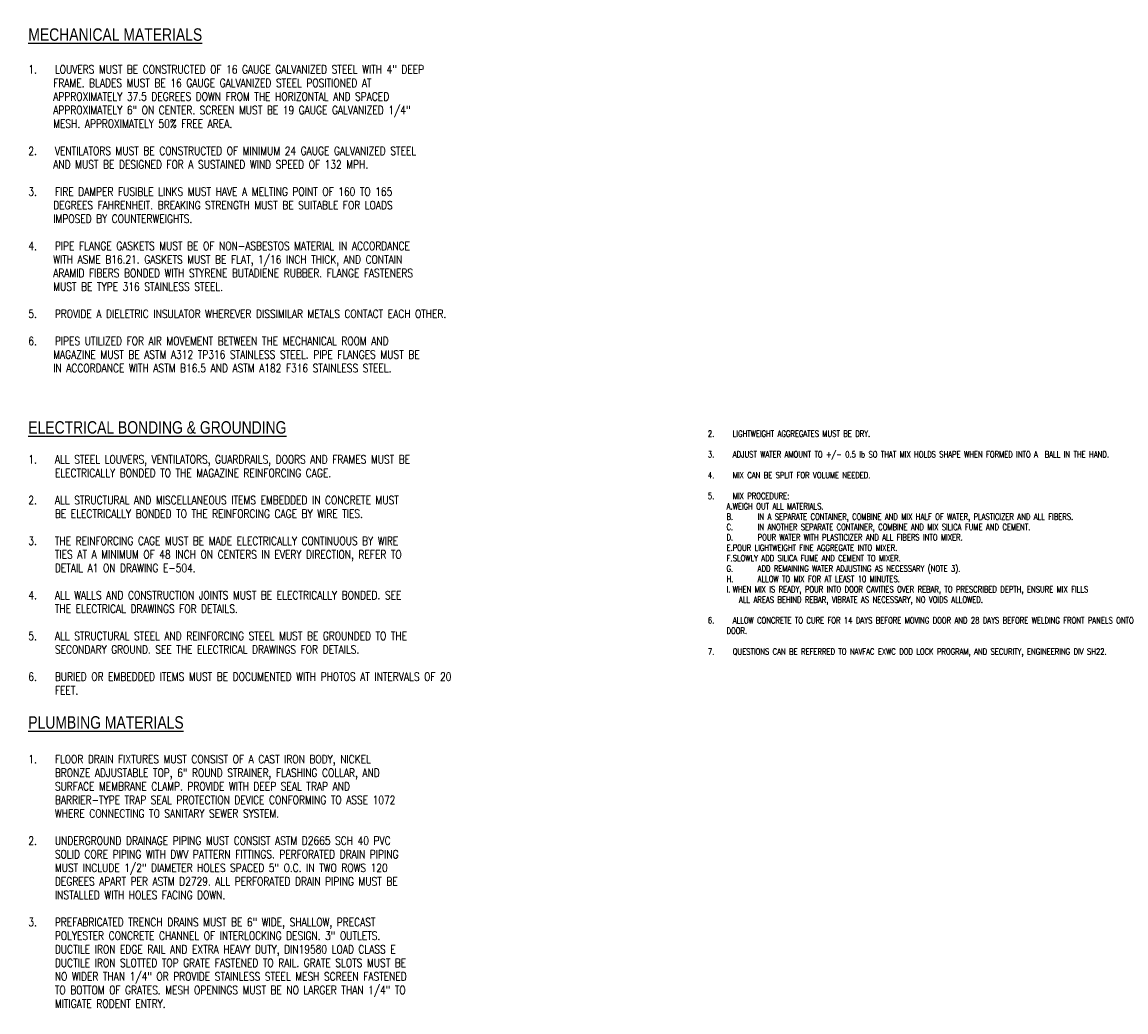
# Model space of a CAD drawing. Header units: inches. Extents: x 1.8 to 41, y 28.4 to 46.8.
# Tile 3 of 3: x 24.4 to 41, y 31.9 to 46.8. Entities that reach past the tile are written whole.
import ezdxf

# ---------------------------------------------------------------- set-up
doc = ezdxf.new("R2010")
doc.units = ezdxf.units.IN
doc.header["$MEASUREMENT"] = 0
doc.layers.add('S-ANNO-NOTE', color=2, linetype='Continuous')
doc.styles.add('Annotative', font='romans.shx', dxfattribs={"width": 0.8, "height": 0.125})
doc.styles.add('TITLES', font='swiss.ttf', dxfattribs={"width": 0.8, "height": 0.25})

msp = doc.modelspace()

# ---------------------------------------------------------------- texts
at = {"layer": 'S-ANNO-NOTE', "lineweight": -3, "attachment_point": 1, "bg_fill": 2}
for s, insert, char_height, width, line_spacing_factor, style in [('\\pxt0.53333,1.06667,1.6,2.13333,2.66667,3.2,3.73333,4.26667,4.8,5.33333,5.86667,6.4,6.93333,7.46667,8,8.53333,9.06667,9.6,10.13333,10.66667,11.2,11.73333,12.26667,12.8,13.33333,13.86667,14.4,14.93333,15.46667,16,16.53333,17.06667;{\\LMECHANICAL MATERIALS}', (24.468, 46.719), 0.1875, 6.88976, 0.936439, 'TITLES'), ('\\pxi-3,l3,t3.2,6.4,9.6,12.8,16,19.2,22.4,25.6,28.8,32,35.2,38.4,41.6,44.8,48,51.2,54.4,57.6,60.8,64,67.2,70.4,73.6,76.8,80,83.2,86.4,89.6,92.8,96,99.2,102.4;1.^ILOUVERS MUST BE CONSTRUCTED OF 16 GAUGE GALVANIZED STEEL WITH 4" DEEP FRAME. BLADES MUST BE 16 GAUGE GALVANIZED STEEL POSITIONED AT APPROXIMATELY 37.5 DEGREES DOWN FROM THE HORIZONTAL AND SPACED APPROXIMATELY 6" ON CENTER. SCREEN MUST BE 19 GAUGE GALVANIZED 1/4" MESH. APPROXIMATELY 50% FREE AREA.^J\\P2.^IVENTILATORS MUST BE CONSTRUCTED OF MINIMUM 24 GAUGE GALVANIZED STEEL AND MUST BE DESIGNED FOR A SUSTAINED WIND SPEED OF 132 MPH.^J\\P3.^IFIRE DAMPER FUSIBLE LINKS MUST HAVE A MELTING POINT OF 160 TO 165 DEGREES FAHRENHEIT. BREAKING STRENGTH MUST BE SUITABLE FOR LOADS IMPOSED BY COUNTERWEIGHTS.^J\\P4.^IPIPE FLANGE GASKETS MUST BE OF NON-ASBESTOS MATERIAL IN ACCORDANCE WITH ASME B16.21. GASKETS MUST BE FLAT, 1/16 INCH THICK, AND CONTAIN ARAMID FIBERS BONDED WITH STYRENE BUTADIENE RUBBER. FLANGE FASTENERS MUST BE TYPE 316 STAINLESS STEEL.^J\\P5.^IPROVIDE A DIELETRIC INSULATOR WHEREVER DISSIMILAR METALS CONTACT EACH OTHER.\\P\\pi0,l0,tz;\\P\\pi-3,l3,t3.2,6.4,9.6,12.8,16,19.2,22.4,25.6,28.8,32,35.2,38.4,41.6,44.8,48,51.2,54.4,57.6,60.8,64,67.2,70.4,73.6,76.8,80,83.2,86.4,89.6,92.8,96,99.2,102.4;6.^IPIPES UTILIZED FOR AIR MOVEMENT BETWEEN THE MECHANICAL ROOM AND MAGAZINE MUST BE ASTM A312 TP316 STAINLESS STEEL. PIPE FLANGES MUST BE IN ACCORDANCE WITH ASTM B16.5 AND ASTM A182 F316 STAINLESS STEEL.\\P\\pi0,l0,tz;   ', (24.468, 46.163), 0.125, 6.5, 0.981704, 'Annotative'), ('\\pxt0.53333,1.06667,1.6,2.13333,2.66667,3.2,3.73333,4.26667,4.8,5.33333,5.86667,6.4,6.93333,7.46667,8,8.53333,9.06667,9.6,10.13333,10.66667,11.2,11.73333,12.26667,12.8,13.33333,13.86667,14.4,14.93333,15.46667,16,16.53333,17.06667;{\\LELECTRICAL BONDING & GROUNDING}', (24.468, 40.801), 0.1875, 6.88976, 0.936439, 'TITLES'), ('\\pxt0.53333,1.06667,1.6,2.13333,2.66667,3.2,3.73333,4.26667,4.8,5.33333,5.86667,6.4,6.93333,7.46667,8,8.53333,9.06667,9.6,10.13333,10.66667,11.2,11.73333,12.26667,12.8,13.33333,13.86667,14.4,14.93333,15.46667,16,16.53333,17.06667;{\\LPLUMBING MATERIALS}', (24.468, 36.357), 0.1875, 6.88976, 0.936439, 'TITLES'), ('\\pxi-3.2,l3.2,t3.2,6.4,9.6,12.8,16,19.2,22.4,25.6,28.8,32,35.2,38.4,41.6,44.8,48,51.2,54.4,57.6,60.8,64,67.2,70.4,73.6,76.8,80,83.2,86.4,89.6,92.8,96,99.2,102.4;1.^IFLOOR DRAIN FIXTURES MUST CONSIST OF A CAST IRON BODY, NICKEL BRONZE ADJUSTABLE TOP, 6" ROUND STRAINER, FLASHING COLLAR, AND SURFACE MEMBRANE CLAMP. PROVIDE WITH DEEP SEAL TRAP AND BARRIER-TYPE TRAP SEAL PROTECTION DEVICE CONFORMING TO ASSE 1072 WHERE CONNECTING TO SANITARY SEWER SYSTEM.^J\\P2.^IUNDERGROUND DRAINAGE PIPING MUST CONSIST ASTM D2665 SCH 40 PVC SOLID CORE PIPING WITH DWV PATTERN FITTINGS. PERFORATED DRAIN PIPING MUST INCLUDE 1/2" DIAMETER HOLES SPACED 5" O.C. IN TWO ROWS 120 DEGREES APART PER ASTM D2729. ALL PERFORATED DRAIN PIPING MUST BE INSTALLED WITH HOLES FACING DOWN.^J\\P3.^IPREFABRICATED TRENCH DRAINS MUST BE 6" WIDE, SHALLOW, PRECAST POLYESTER CONCRETE CHANNEL OF INTERLOCKING DESIGN. 3" OUTLETS. DUCTILE IRON EDGE RAIL AND EXTRA HEAVY DUTY, DIN19580 LOAD CLASS E DUCTILE IRON SLOTTED TOP GRATE FASTENED TO RAIL. GRATE SLOTS MUST BE NO WIDER THAN 1/4" OR PROVIDE STAINLESS STEEL MESH SCREEN FASTENED TO BOTTOM OF GRATES. MESH OPENINGS MUST BE NO LARGER THAN 1/4" TO MITIGATE RODENT ENTRY.', (24.468, 35.772), 0.125, 6.24378, 0.981704, 'Annotative')]:
    msp.add_mtext(s, dxfattribs=dict(at, insert=insert, char_height=char_height, width=width, line_spacing_factor=line_spacing_factor, style=style))
at = {"layer": 'S-ANNO-NOTE', "lineweight": -3, "insert": (34.705, 40.66), "char_height": 0.09375, "width": 6.33855, "attachment_point": 1, "line_spacing_factor": 0.9, "style": 'Annotative'}
msp.add_mtext('\\pxi-3,l3,sm1;2.^ILIGHTWEIGHT AGGREGATES MUST BE DRY.\\P\\pi-2.5,l4.5;\\P\\pi-3,l3;3.^IADJUST WATER AMOUNT TO +/- 0.5 lb SO THAT MIX HOLDS SHAPE WHEN FORMED INTO A  BALL IN THE HAND.\\P\\pi-2.5,l4.5;\\P\\pi-3,l3;4.^IMIX CAN BE SPLIT FOR VOLUME NEEDED.\\P\\pi-2.5,l4.5;\\P\\pi-3,l3;5.^IMIX PROCEDURE:\\P\\pi-2,l5;A.^IWEIGH OUT ALL MATERIALS.\\PB.^IIN A SEPARATE CONTAINER, COMBINE AND MIX HALF OF WATER, PLASTICIZER AND ALL FIBERS.\\PC.^IIN ANOTHER SEPARATE CONTAINER, COMBINE AND MIX SILICA FUME AND CEMENT.\\PD.^IPOUR WATER WITH PLASTICIZER AND ALL FIBERS INTO MIXER.\\PE.^IPOUR LIGHTWEIGHT FINE AGGREGATE INTO MIXER.\\PF.^ISLOWLY ADD SILICA FUME AND CEMENT TO MIXER. \\PG.^IADD REMAINING WATER ADJUSTING AS NECESSARY (NOTE 3).\\PH.^IALLOW TO MIX FOR AT LEAST 10 MINUTES.\\PI.^IWHEN MIX IS READY, POUR INTO DOOR CAVITIES OVER REBAR, TO PRESCRIBED DEPTH, ENSURE MIX FILLS ALL AREAS BEHIND REBAR, VIBRATE AS NECESSARY, NO VOIDS ALLOWED.\\P\\pi-2.5,l4.5;\\P\\pi-3,l3;6.^IALLOW CONCRETE TO CURE FOR 14 DAYS BEFORE MOVING DOOR AND 28 DAYS BEFORE WELDING FRONT PANELS ONTO DOOR.\\P\\pi-2.5,l4.5;\\P\\pi-3,l3;7.^IQUESTIONS CAN BE REFERRED TO NAVFAC EXWC DOD LOCK PROGRAM, AND SECURITY, ENGINEERING DIV SH22.', dxfattribs=at)

# ---------------------------------------------------------------- next in the draw order: texts
at = {"layer": 'S-ANNO-NOTE', "lineweight": -3, "insert": (24.468, 40.288), "char_height": 0.125, "width": 6.24378, "attachment_point": 1, "line_spacing_factor": 0.981704, "style": 'Annotative', "bg_fill": 2}
msp.add_mtext('\\pxi-3.2,l3.2,t3.2,6.4,9.6,12.8,16,19.2,22.4,25.6,28.8,32,35.2,38.4,41.6,44.8,48,51.2,54.4,57.6,60.8,64,67.2,70.4,73.6,76.8,80,83.2,86.4,89.6,92.8,96,99.2,102.4;1.^IALL STEEL LOUVERS, VENTILATORS, GUARDRAILS, DOORS AND FRAMES MUST BE ELECTRICALLY BONDED TO THE MAGAZINE REINFORCING CAGE.^J\\P2.^IALL STRUCTURAL AND MISCELLANEOUS ITEMS EMBEDDED IN CONCRETE MUST BE ELECTRICALLY BONDED TO THE REINFORCING CAGE BY WIRE TIES.^J\\P3.^ITHE REINFORCING CAGE MUST BE MADE ELECTRICALLY CONTINUOUS BY WIRE TIES AT A MINIMUM OF 48 INCH ON CENTERS IN EVERY DIRECTION, REFER TO DETAIL A1 ON DRAWING E-504.^J\\P4.^IALL WALLS AND CONSTRUCTION JOINTS MUST BE ELECTRICALLY BONDED. SEE THE ELECTRICAL DRAWINGS FOR DETAILS.^J\\P5.^IALL STRUCTURAL STEEL AND REINFORCING STEEL MUST BE GROUNDED TO THE SECONDARY GROUND. SEE THE ELECTRICAL DRAWINGS FOR DETAILS.^J\\P6.^IBURIED OR EMBEDDED ITEMS MUST BE DOCUMENTED WITH PHOTOS AT INTERVALS OF 20 FEET.', dxfattribs=at)

doc.saveas('drawing.dxf')
